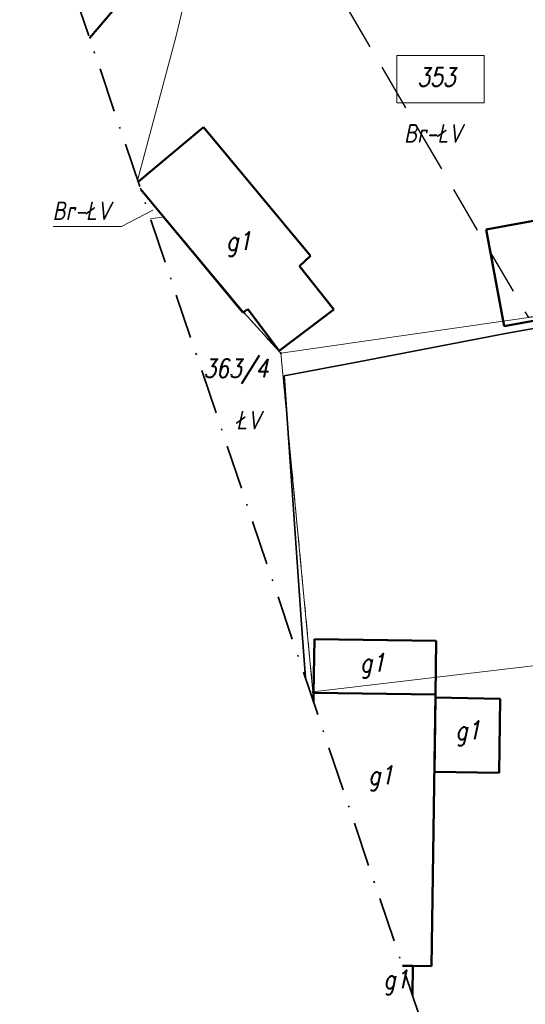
# Model space of a CAD drawing. Header units: millimetres. Extents: x 7436010 to 7436992, y 5663514 to 5666647.
# Tile 3 of 73: x 7436289 to 7436323, y 5663675 to 5663741. Entities that reach past the tile are written whole.
import ezdxf
from ezdxf.enums import TextEntityAlignment as Align

# ---------------------------------------------------------------- set-up
doc = ezdxf.new("R2010")
doc.units = ezdxf.units.MM
for name, pattern in [('$0$HIDDEN', [9.525, 6.35, -3.175]), ('2_EGBU_A', [0]), ('GAK', [3.5, 2, -0.75, 0, -0.75]), ('GDE', [0]), ('GUZ', [1.5, 1, -0.5])]:
    doc.linetypes.add(name, pattern=pattern)
for name, color, linetype, lineweight in [('_DZIAŁKI DO POZWOLENIA', 110, 'Continuous', 9), ('_LINIA ROZ.LOKA', 4, '$0$HIDDEN', 30), ('Dzialki', 7, 'GDE', 18), ('Działki zarys', 7, 'Continuous', 18), ('EDZPD_L_1', 7, 'GDE', 18), ('EDZTD_T_0', 7, 'Continuous', 18), ('EGBB_E_T_0', 7, 'Continuous', 18), ('EGBB_L_0', 7, '2_EGBU_A', 50), ('Numery_dzialek', 7, 'Continuous', 18), ('Punkty', 7, 'Continuous', 18), ('SZOPO_L_0', 7, 'BGT', 35), ('UŻYTKI LINIE', 96, 'GUZ', 18), ('UŻYTKI OZNACZENIE', 96, 'Continuous', 18), ('ZAKRES MAPY', 1, 'GAK', 35)]:
    doc.layers.add(name, color=color, linetype=linetype, lineweight=lineweight)
doc.layers.add('_map', color=7, linetype='Continuous')
doc.styles.add('K1_ACAD', font='romans.shx', dxfattribs={"width": 0.8, "oblique": 12})
doc.linetypes.add('BGT', pattern='A,3.75,[133,ltypeshp.shx,S=0.1875,R=0,X=0,Y=0],3.75', length=7.5)

# ---------------------------------------------------------------- blocks, each defined once
blk = doc.blocks.new('GRO')
at = {"linetype": 'Continuous'}
blk.add_circle((0, 0), 0.045, dxfattribs=at)
blk = doc.blocks.new('STUDZ')
at = {"layer": 'Dzialki'}
for p, q in [((7436304.56, 5663721.41), (7436297.578, 5663729.784)), ((7436307.03, 5663718.69), (7436304.56, 5663721.41)), ((7436309.19, 5663695.93), (7436307.03, 5663718.69)), ((7436355.29, 5663701.42), (7436309.19, 5663695.93)), ((7436309.24, 5663695.43), (7436309.19, 5663695.93)), ((7436309.238, 5663695.218), (7436309.24, 5663695.43))]:
    blk.add_line(p, q, dxfattribs=at)
at = {"layer": 'Działki zarys', "flags": 128}
for points in [[(7436299.974, 5663739.942), (7436297.403, 5663730.305)], [(7436342.68, 5663723.84), (7436307.03, 5663718.69)]]:
    blk.add_lwpolyline(points, dxfattribs=at)
at = {"layer": 'EDZPD_L_1'}
blk.add_line((7436301.909, 5663748.044), (7436299.974, 5663739.942), dxfattribs=at)
at = {"layer": 'EGBB_L_0'}
for p, q in [((7436294.173, 5663739.879), (7436296.645, 5663742.793)), ((7436297.431, 5663730.22), (7436301.835, 5663733.879)), ((7436301.835, 5663733.879), (7436309.026, 5663725.236)), ((7436297.607, 5663729.699), (7436304.479, 5663721.441)), ((7436320.84, 5663727.01), (7436328.38, 5663728.41)), ((7436320.84, 5663727.01), (7436322.05, 5663720.51)), ((7436308.277, 5663724.545), (7436309.026, 5663725.236)), ((7436308.277, 5663724.545), (7436310.59, 5663721.627)), ((7436304.479, 5663721.441), (7436304.809, 5663721.651)), ((7436304.809, 5663721.651), (7436306.923, 5663718.853)), ((7436306.923, 5663718.853), (7436310.59, 5663721.627)), ((7436322.05, 5663720.51), (7436329.59, 5663721.91)), ((7436309.29, 5663699.48), (7436309.23, 5663695.88)), ((7436317.48, 5663699.36), (7436309.29, 5663699.48)), ((7436317.43, 5663695.76), (7436317.48, 5663699.36)), ((7436309.22, 5663695.271), (7436309.23, 5663695.88)), ((7436309.23, 5663695.88), (7436317.43, 5663695.76)), ((7436309.23, 5663695.88), (7436317.43, 5663695.76)), ((7436317.15, 5663677.5), (7436317.43, 5663695.76)), ((7436317.35, 5663690.55), (7436317.43, 5663695.56)), ((7436317.43, 5663695.56), (7436321.78, 5663695.47)), ((7436321.78, 5663695.47), (7436321.71, 5663690.5)), ((7436321.71, 5663690.5), (7436317.35, 5663690.55)), ((7436315.204, 5663677.53), (7436315.9, 5663677.52)), ((7436315.205, 5663677.528), (7436317.15, 5663677.5)), ((7436315.9, 5663677.52), (7436315.874, 5663675.545))]:
    blk.add_line(p, q, dxfattribs=at)
at = {"layer": 'SZOPO_L_0'}
for p, q in [((7436329.68, 5663721.41), (7436322.14, 5663720.01)), ((7436322.14, 5663720.01), (7436312.26, 5663718.12)), ((7436312.26, 5663718.12), (7436307.26, 5663717.18)), ((7436307.26, 5663717.18), (7436308.45, 5663700.18)), ((7436308.45, 5663700.18), (7436308.682, 5663696.867))]:
    blk.add_line(p, q, dxfattribs=at)
at = {"layer": 'UŻYTKI LINIE', "flags": 128}
for points in [[(7436298.275, 5663727.719), (7436299.19, 5663727.852)], [(7436299.19, 5663727.852), (7436304.56, 5663721.41), (7436307.03, 5663718.69), (7436309.19, 5663695.93), (7436309.24, 5663695.43), (7436309.238, 5663695.218)]]:
    blk.add_lwpolyline(points, dxfattribs=at)
at = {"layer": 'UŻYTKI OZNACZENIE', "flags": 128}
blk.add_lwpolyline([(7436291.718, 5663727.211), (7436296.316, 5663727.211), (7436298.421, 5663728.311)], dxfattribs=at)
at = {"layer": 'ZAKRES MAPY', "ltscale": 1.5}
blk.add_lwpolyline([(7436214.315, 5664064.98), (7436222.617, 5664010.816), (7436230.123, 5663943.985), (7436248.646, 5663869.319), (7436257.812, 5663817.454), (7436225.282, 5663809.488), (7436239.132, 5663761.426), (7436291.452, 5663747.945), (7436357.743, 5663551.419), (7436423.009, 5663550.191), (7436426.818, 5663608.651), (7436394.875, 5663706.241), (7436353.301, 5663786.617), (7436324.674, 5663863.48), (7436302.117, 5663964.099), (7436300.945, 5664023.124)], dxfattribs=at)
at = {"layer": 'Punkty'}
for p in [(7436304.56, 5663721.41), (7436307.03, 5663718.69), (7436309.19, 5663695.93), (7436309.24, 5663695.43)]:
    blk.add_blockref('GRO', p, dxfattribs=at)
at = {"layer": 'EDZTD_T_0', "style": 'K1_ACAD', "oblique": 12, "width": 0.8}
blk.add_text('353', height=1.25, dxfattribs=at).set_placement((7436316.203, 5663737.879), align=Align.TOP_LEFT)
at = {"layer": 'EGBB_E_T_0', "style": 'K1_ACAD', "oblique": 12, "width": 0.8}
for p in [(7436304.192, 5663726.032), (7436313.194, 5663697.688), (7436319.602, 5663693.144), (7436313.743, 5663690.122), (7436314.755, 5663676.406)]:
    blk.add_text('g1', height=1.25, dxfattribs=at).set_placement(p, align=Align.MIDDLE)
at = {"layer": 'Numery_dzialek', "style": 'K1_ACAD', "oblique": 12, "width": 0.8}
blk.add_text('363/4', height=1.25, dxfattribs=at).set_placement((7436301.824, 5663718.307), align=Align.TOP_LEFT)
at = {"layer": 'UŻYTKI OZNACZENIE', "style": 'K1_ACAD', "oblique": 12, "width": 0.8}
for s, p in [('Br-ŁV', (7436315.305, 5663734.097)), ('Br-ŁV', (7436291.676, 5663728.89)), ('ŁV', (7436304.005, 5663714.822))]:
    blk.add_text(s, height=1.25, dxfattribs=at).set_placement(p, align=Align.TOP_LEFT)

msp = doc.modelspace()

# ---------------------------------------------------------------- linework, layer by layer
at = {"layer": '_DZIAŁKI DO POZWOLENIA'}
msp.add_lwpolyline([(7436314.815, 5663738.715), (7436320.707, 5663738.715), (7436320.707, 5663735.514), (7436314.815, 5663735.514)], close=True, dxfattribs=at)
at = {"layer": '_LINIA ROZ.LOKA', "ltscale": 0.5, "flags": 128}
msp.add_lwpolyline([(7436769.819, 5666386.172), (7436785.63, 5666401.9), (7436777.168, 5666339.855), (7436769.643, 5666284.835), (7436763.693, 5666241.333), (7436758.706, 5666204.871), (7436746.995, 5666120.477), (7436746.67, 5666118.16), (7436746, 5666112.25), (7436742.679, 5666086.949), (7436737.87, 5666050.31), (7436735.793, 5666034.48), (7436729.165, 5665983.959), (7436725.413, 5665955.369), (7436721.158, 5665922.936), (7436716.677, 5665892.746), (7436714.652, 5665879.501), (7436710.699, 5665853.651), (7436705.915, 5665822.364), (7436701.238, 5665791.78), (7436696.682, 5665761.986), (7436693.363, 5665740.276), (7436692.49, 5665734.57), (7436691.24, 5665725.21), (7436686.817, 5665692.279), (7436686.24, 5665687.98), (7436687.02, 5665687.872), (7436687.796, 5665687.765), (7436688.426, 5665687.677), (7436689.729, 5665687.497), (7436691.702, 5665687.224), (7436695.055, 5665686.76), (7436699.592, 5665686.132), (7436703.87, 5665685.495), (7436710.052, 5665684.688), (7436704.144, 5665626.716), (7436692.353, 5665554.027), (7436684.4, 5665507.895), (7436678.948, 5665476.375), (7436678.106, 5665452.583), (7436669.825, 5665424.532), (7436658.741, 5665384.423), (7436649.917, 5665353.223), (7436656.066, 5665352.41), (7436640.531, 5665294.184), (7436627.067, 5665248.662), (7436617.803, 5665220.557), (7436609.033, 5665184.743), (7436597.094, 5665145.042), (7436586.74, 5665104.181), (7436580.262, 5665077.607), (7436551.399, 5665080.628), (7436544.132, 5665053.462), (7436541.654, 5665043.684), (7436535.648, 5665019.894), (7436527.279, 5664986.713), (7436518.85, 5664953.127), (7436540.241, 5664951.286), (7436527.274, 5664905.085), (7436512.887, 5664848.872), (7436512.752, 5664848.252), (7436491.254, 5664843.656), (7436490.454, 5664840.416), (7436488.749, 5664840.174), (7436485.592, 5664828.52), (7436480.77, 5664810.687), (7436477.564, 5664798.832), (7436470.048, 5664771.067), (7436466.776, 5664758.912), (7436460.996, 5664737.529), (7436453.383, 5664709.453), (7436450.493, 5664698.657), (7436449.293, 5664694.235), (7436447.878, 5664689.001), (7436444.735, 5664677.411), (7436439.734, 5664658.879), (7436430.798, 5664625.844), (7436422.092, 5664592.636), (7436411.808, 5664553.448), (7436402.818, 5664519.107), (7436395.065, 5664489.579), (7436386.906, 5664458.419), (7436380.697, 5664434.655), (7436376.518, 5664418.897), (7436373.403, 5664406.849), (7436371.231, 5664398.643), (7436365.4, 5664376.386), (7436360.194, 5664356.586), (7436358.975, 5664351.964), (7436370.073, 5664349.716), (7436345.743, 5664252.376), (7436338.101, 5664221.811), (7436346.559, 5664219.638), (7436332.958, 5664172.827), (7436327.706, 5664153.961), (7436320.71, 5664127.647), (7436315.847, 5664109.043), (7436293.508, 5664105.672), (7436291.778, 5664098.993), (7436311.255, 5664095.216), (7436305.86, 5664069.899), (7436301.249, 5664052.498), (7436298.259, 5664034.704), (7436295.226, 5664016.7), (7436294.203, 5663992.362), (7436295.675, 5663969.316), (7436298.862, 5663944.903), (7436305.053, 5663922.416), (7436309.368, 5663907.37), (7436310.083, 5663904.279), (7436287.939, 5663894.265), (7436287.89, 5663894.23), (7436289.293, 5663888.169), (7436307.22, 5663896.421), (7436313.563, 5663878.366), (7436316.816, 5663864.356), (7436323.097, 5663841.843), (7436323.621, 5663840.346), (7436302.734, 5663832.549), (7436306.084, 5663818.609), (7436328.591, 5663826.53), (7436335.305, 5663807.875), (7436346.491, 5663776.834), (7436347.265, 5663774.439), (7436325.835, 5663769.718), (7436328.273, 5663765.489), (7436328.273, 5663765.489), (7436337.733, 5663749.257), (7436355.952, 5663758.124), (7436369.036, 5663743.036), (7436379.219, 5663723.732), (7436386.589, 5663707.332), (7436393.785, 5663687.445), (7436394.545, 5663683.162), (7436386.119, 5663681.18), (7436375.065, 5663673.191), (7436376.66, 5663669.404), (7436378.039, 5663665.373), (7436383.145, 5663649.886), (7436385.452, 5663641.268), (7436392.561, 5663614.937), (7436402.771, 5663597.554), (7436404.552, 5663594.357), (7436398.144, 5663579.556), (7436383.472, 5663579.872), (7436383.472, 5663598.954), (7436383.536, 5663613.755), (7436381.268, 5663622.159), (7436375.493, 5663643.653), (7436374.487, 5663647.412), (7436373.191, 5663652.22), (7436366.812, 5663649.775), (7436363.111, 5663660.126), (7436369.055, 5663664.529), (7436367.983, 5663667.458), (7436362.418, 5663663.455), (7436351.027, 5663690.171), (7436348.921, 5663700.662), (7436355.281, 5663701.413), (7436350.008, 5663711.545), (7436342.684, 5663723.842), (7436323.689, 5663721.102), (7436294.623, 5663770.744), (7436268.862, 5663766.229), (7436263.066, 5663785.818), (7436260.041, 5663784.815), (7436254.686, 5663782.735), (7436252.465, 5663789.248), (7436260.428, 5663792.401), (7436278.163, 5663799.499), (7436285.701, 5663801.994), (7436278.819, 5663825.679), (7436273.401, 5663846.926), (7436269.385, 5663864.936), (7436284.572, 5663868.617), (7436282.661, 5663876.992), (7436274.791, 5663875.665), (7436272.427, 5663887.404), (7436280.035, 5663888.292), (7436279.108, 5663892.091), (7436269.52, 5663890.933), (7436263.103, 5663914.553), (7436258.603, 5663935.854), (7436251.252, 5663959.731), (7436247.766, 5663974.333), (7436257.809, 5663977.446), (7436257.698, 5663985.662), (7436257.603, 5663994.259), (7436254.811, 5664004.46), (7436251.476, 5664016.715), (7436250.549, 5664027.068), (7436249.485, 5664037.257), (7436242.689, 5664037.334), (7436241.678, 5664048.834), (7436240.901, 5664065.752), (7436219.891, 5664094.241), (7436221.988, 5664101.65), (7436224.111, 5664100.45), (7436249.122, 5664102.024), (7436242.679, 5664108.296), (7436226.645, 5664128.307), (7436226.023, 5664140.261), (7436224.837, 5664141.852), (7436219.239, 5664143.564), (7436189.719, 5664143.162), (7436172.237, 5664151.732), (7436160.044, 5664157.699), (7436156.645, 5664159.354), (7436144.813, 5664164.949), (7436142.537, 5664166.012), (7436135.048, 5664171.548), (7436122.04, 5664181.325), (7436108.217, 5664191.494), (7436106.941, 5664192.438), (7436096.692, 5664202.791), (7436089.704, 5664209.893), (7436082.365, 5664217.233), (7436065.983, 5664208.509), (7436054.19, 5664202.177), (7436048.152, 5664211.644), (7436077.493, 5664231.589), (7436078.107, 5664230.801), (7436082.881, 5664224.701), (7436088.006, 5664218.657), (7436091.262, 5664215.402), (7436100.884, 5664205.311), (7436105.441, 5664200.58), (7436107, 5664198.997), (7436108.613, 5664197.357), (7436109.381, 5664196.579), (7436109.537, 5664196.424), (7436113.388, 5664193.768), (7436117.543, 5664190.756), (7436126.187, 5664184.59), (7436131.518, 5664180.704), (7436136.117, 5664196.766), (7436147.656, 5664192.776), (7436144.066, 5664181.29), (7436141.619, 5664173.448), (7436149.976, 5664169.141), (7436161.928, 5664163.007), (7436166.873, 5664160.461), (7436176.132, 5664155.711), (7436190.605, 5664148.285), (7436211.642, 5664148.485), (7436219.974, 5664148.576), (7436227.765, 5664146.175), (7436230.924, 5664142.228), (7436230.702, 5664137.627), (7436231.983, 5664130.138), (7436242.856, 5664115.225), (7436255.74, 5664102.74), (7436277.106, 5664081.501), (7436279.285, 5664110.772), (7436287.113, 5664140.297), (7436294.815, 5664168.383), (7436300.408, 5664167.926), (7436303.617, 5664180.054), (7436314.754, 5664222.52), (7436320.67, 5664244.509), (7436329.286, 5664276.326), (7436339.489, 5664314.222), (7436347.351, 5664343.307), (7436344.053, 5664344.135), (7436348.208, 5664369.312), (7436371.206, 5664451.734), (7436387.619, 5664516.956), (7436415.586, 5664621.211), (7436434.673, 5664694.676), (7436464.45, 5664803.668), (7436472.924, 5664837.816), (7436477.353, 5664838.622), (7436478.209, 5664841.782), (7436481.513, 5664853.977), (7436494.029, 5664899.688), (7436502.397, 5664930.227), (7436504.591, 5664938.275), (7436507.768, 5664949.805), (7436500.72, 5664950.002), (7436508.915, 5664982.673), (7436528.12, 5665058.555), (7436539.985, 5665099.162), (7436546.498, 5665097.773), (7436553.59, 5665124.943), (7436568.605, 5665185.165), (7436573.132, 5665202.815), (7436575.085, 5665210.138), (7436580.009, 5665229.574), (7436583.775, 5665244.514), (7436593.841, 5665284.253), (7436602.232, 5665317.293), (7436613.909, 5665363.64), (7436618.238, 5665380.682), (7436630.042, 5665427.092), (7436635.598, 5665448.858), (7436641.55, 5665472.258), (7436645.603, 5665488.174), (7436647.468, 5665501.708), (7436650.045, 5665519.827), (7436651.532, 5665531.047), (7436655.658, 5665560.729), (7436662.169, 5665607.706), (7436664.223, 5665622.584), (7436669.045, 5665657.294), (7436673.241, 5665687.673), (7436669.129, 5665688.355), (7436676.292, 5665740.38), (7436691.423, 5665845.086), (7436699.67, 5665904.313), (7436707.4, 5665965.125), (7436522.196, 5665967.371), (7436460.268, 5665974.019), (7436461.788, 5665994.07), (7436645.179, 5665988.69), (7436704.596, 5665987.733), (7436718.228, 5666087.224), (7436731.411, 5666189.827), (7436742.139, 5666261.152), (7436750.004, 5666316.478), (7436754.582, 5666343.797), (7436764.085, 5666343.133), (7436769.819, 5666386.172)], dxfattribs=at)

# ---------------------------------------------------------------- block references
at = {"layer": '_map'}
msp.add_blockref('STUDZ', (0, 0), dxfattribs=at)

doc.saveas('drawing.dxf')
